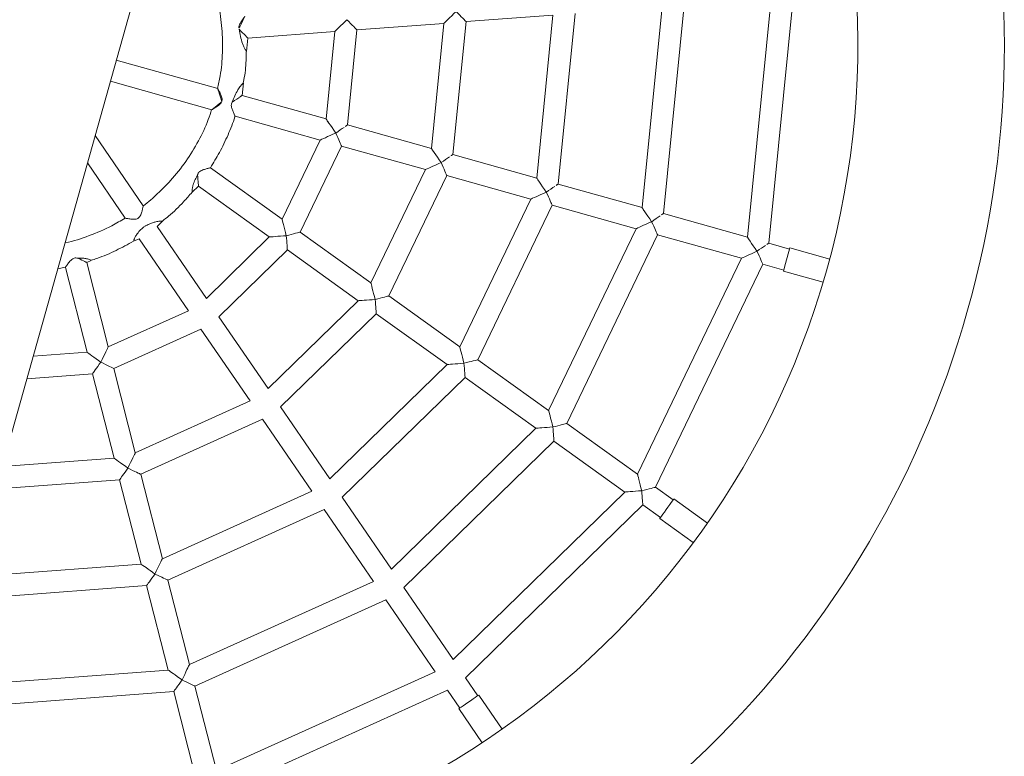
# Model space of a CAD drawing. Extents: x 5459245 to 5462690, y 5971016 to 5972523.
# Tile 15 of 198: x 5462444.974 to 5462445.424, y 5972180.286 to 5972180.623. Entities that reach past the tile are written whole.
import ezdxf

# ---------------------------------------------------------------- set-up
doc = ezdxf.new("R2010")
doc.units = 0
doc.layers.add('A_MAŁA ARCHITEKTURA', color=195, linetype='CONTINUOUS', lineweight=9)

# ---------------------------------------------------------------- blocks, each defined once
blk = doc.blocks.new('bocianie gniazdo 3023')
at = {"layer": 'A_MAŁA ARCHITEKTURA'}
for p, q in [((5462439.435166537, 5972207.016732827), (5462440.674766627, 5972208.416595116)), ((5462440.09360282, 5972207.687620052), (5462440.057532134, 5972207.719561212)), ((5462440.050902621, 5972207.712074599), (5462440.087017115, 5972207.680094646)), ((5462440.112807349, 5972207.697135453), (5462440.116035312, 5972207.70239776)), ((5462440.116035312, 5972207.70239776), (5462440.153101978, 5972207.687777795)), ((5462440.039568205, 5972207.654186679), (5462440.03381775, 5972207.692780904)), ((5462440.153101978, 5972207.687777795), (5462440.13208887, 5972207.653521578)), ((5462440.025163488, 5972207.683007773), (5462440.029681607, 5972207.652684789)), ((5462440.102253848, 5972207.679930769), (5462440.105296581, 5972207.684891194)), ((5462440.139695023, 5972207.646796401), (5462440.162548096, 5972207.684052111)), ((5462440.162548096, 5972207.684052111), (5462440.199614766, 5972207.66943214)), ((5462440.132107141, 5972207.65352387), (5462440.102249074, 5972207.679963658)), ((5462440.095228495, 5972207.672816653), (5462440.125462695, 5972207.646043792)), ((5462440.199614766, 5972207.66943214), (5462440.169521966, 5972207.620373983)), ((5462440.177128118, 5972207.613648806), (5462440.209060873, 5972207.665706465)), ((5462440.209060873, 5972207.665706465), (5462440.246117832, 5972207.651090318)), ((5462440.094007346, 5972207.621045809), (5462440.074784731, 5972207.656486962)), ((5462440.062412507, 5972207.65003353), (5462440.066218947, 5972207.651305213)), ((5462440.066218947, 5972207.651305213), (5462440.085216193, 5972207.616279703)), ((5462440.169540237, 5972207.620376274), (5462440.139694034, 5972207.646805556)), ((5462440.246117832, 5972207.651090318), (5462440.206947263, 5972207.587233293)), ((5462440.214553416, 5972207.580508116), (5462440.25556395, 5972207.647364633)), ((5462439.995260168, 5972207.644404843), (5462439.987254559, 5972207.605145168)), ((5462439.991817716, 5972207.645350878), (5462439.995286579, 5972207.644505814)), ((5462439.997052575, 5972207.603145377), (5462440.005013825, 5972207.642187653)), ((5462440.005013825, 5972207.642187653), (5462440.007248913, 5972207.642128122)), ((5462440.041236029, 5972207.642958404), (5462440.044457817, 5972207.644034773)), ((5462440.047108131, 5972207.603547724), (5462440.041236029, 5972207.642958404)), ((5462440.125462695, 5972207.646043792), (5462440.094007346, 5972207.621045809)), ((5462440.028478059, 5972207.641562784), (5462440.031344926, 5972207.641486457)), ((5462440.031344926, 5972207.641486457), (5462440.037217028, 5972207.602075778)), ((5462440.098848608, 5972207.612119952), (5462440.133064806, 5972207.639312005)), ((5462440.133064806, 5972207.639312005), (5462440.162895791, 5972207.612896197)), ((5462440.29263062, 5972207.632744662), (5462440.244380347, 5972207.554085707)), ((5462440.2519865, 5972207.54736053), (5462440.302076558, 5972207.629018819)), ((5462440.085216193, 5972207.616279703), (5462440.047108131, 5972207.603547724)), ((5462439.987254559, 5972207.605145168), (5462439.96424975, 5972207.614218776)), ((5462440.117845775, 5972207.577094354), (5462440.098848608, 5972207.612119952)), ((5462440.162895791, 5972207.612896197), (5462440.117845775, 5972207.577094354)), ((5462440.206965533, 5972207.587235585), (5462440.177127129, 5972207.613657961)), ((5462440.339143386, 5972207.614399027), (5462440.281813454, 5972207.520938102)), ((5462440.289419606, 5972207.514212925), (5462440.348589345, 5972207.610673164)), ((5462439.957194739, 5972207.606251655), (5462439.985225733, 5972207.595195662)), ((5462440.048604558, 5972207.593504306), (5462440.090057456, 5972207.607353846)), ((5462440.090057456, 5972207.607353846), (5462440.1090547, 5972207.572328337)), ((5462440.037217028, 5972207.602075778), (5462439.997052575, 5972207.603145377)), ((5462440.122687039, 5972207.568168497), (5462440.170497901, 5972207.60616441)), ((5462440.170497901, 5972207.60616441), (5462440.200321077, 5972207.579755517)), ((5462439.985225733, 5972207.595195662), (5462439.977264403, 5972207.556153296)), ((5462439.987062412, 5972207.55415351), (5462439.995023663, 5972207.593195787)), ((5462439.995023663, 5972207.593195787), (5462440.038713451, 5972207.592032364)), ((5462440.054476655, 5972207.554093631), (5462440.048604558, 5972207.593504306)), ((5462440.038713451, 5972207.592032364), (5462440.044585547, 5972207.552621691)), ((5462440.200321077, 5972207.579755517), (5462440.141679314, 5972207.533152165)), ((5462440.244398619, 5972207.554087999), (5462440.214552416, 5972207.580517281)), ((5462439.977264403, 5972207.556153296), (5462439.929510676, 5972207.574988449)), ((5462440.1090547, 5972207.572328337), (5462440.054476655, 5972207.554093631)), ((5462440.146520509, 5972207.524226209), (5462440.207923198, 5972207.57302372)), ((5462440.207923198, 5972207.57302372), (5462440.237754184, 5972207.546607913)), ((5462439.922455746, 5972207.567021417), (5462439.975235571, 5972207.546203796)), ((5462440.141679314, 5972207.533152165), (5462440.122687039, 5972207.568168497)), ((5462440.055973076, 5972207.544050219), (5462440.113895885, 5972207.563402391)), ((5462440.113895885, 5972207.563402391), (5462440.13288816, 5972207.528386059)), ((5462440.044585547, 5972207.552621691), (5462439.987062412, 5972207.55415351)), ((5462439.975235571, 5972207.546203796), (5462439.967276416, 5972207.507171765)), ((5462439.97707443, 5972207.505171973), (5462439.985033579, 5972207.54420401)), ((5462439.985033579, 5972207.54420401), (5462440.046082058, 5972207.542578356)), ((5462440.061843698, 5972207.504649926), (5462440.055973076, 5972207.544050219)), ((5462440.237754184, 5972207.546607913), (5462440.165517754, 5972207.4892007)), ((5462440.281831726, 5972207.520940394), (5462440.251985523, 5972207.547369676)), ((5462440.046082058, 5972207.542578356), (5462440.051952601, 5972207.503177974)), ((5462440.170359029, 5972207.480274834), (5462440.245356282, 5972207.539876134)), ((5462440.245356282, 5972207.539876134), (5462440.275187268, 5972207.513460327)), ((5462439.967276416, 5972207.507171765), (5462439.897595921, 5972207.534655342)), ((5462439.8922865, 5972207.525999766), (5462439.965247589, 5972207.497222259)), ((5462440.13288816, 5972207.528386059), (5462440.061843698, 5972207.504649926)), ((5462440.165517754, 5972207.4892007), (5462440.146520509, 5972207.524226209)), ((5462440.063340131, 5972207.494606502), (5462440.137729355, 5972207.519460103)), ((5462440.137729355, 5972207.519460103), (5462440.156726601, 5972207.484434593)), ((5462440.275187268, 5972207.513460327), (5462440.189356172, 5972207.445249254)), ((5462440.296817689, 5972207.507670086), (5462440.289418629, 5972207.514222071)), ((5462440.292252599, 5972207.502514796), (5462440.297145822, 5972207.508040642)), ((5462440.31129025, 5972207.495515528), (5462440.297145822, 5972207.508040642)), ((5462440.051952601, 5972207.503177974), (5462439.97707443, 5972207.505171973)), ((5462440.194197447, 5972207.436323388), (5462440.282789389, 5972207.50672853)), ((5462440.282789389, 5972207.50672853), (5462440.290184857, 5972207.500179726)), ((5462440.289853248, 5972207.499805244), (5462440.292252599, 5972207.502514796)), ((5462440.289853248, 5972207.499805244), (5462440.303997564, 5972207.487280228)), ((5462439.965247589, 5972207.497222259), (5462439.957286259, 5972207.458179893)), ((5462439.967084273, 5972207.456180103), (5462439.975045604, 5972207.495222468)), ((5462439.975045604, 5972207.495222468), (5462440.053449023, 5972207.49313456)), ((5462440.069212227, 5972207.455195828), (5462440.063340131, 5972207.494606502)), ((5462439.957286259, 5972207.458179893), (5462439.871452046, 5972207.492034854)), ((5462440.053449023, 5972207.49313456), (5462440.059321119, 5972207.453723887)), ((5462439.866142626, 5972207.483379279), (5462439.955257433, 5972207.448230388)), ((5462440.156726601, 5972207.484434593), (5462440.069212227, 5972207.455195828)), ((5462440.189356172, 5972207.445249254), (5462440.170359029, 5972207.480274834)), ((5462440.07070865, 5972207.445152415), (5462440.161567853, 5972207.475508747)), ((5462440.161567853, 5972207.475508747), (5462440.180565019, 5972207.440483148)), ((5462440.059321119, 5972207.453723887), (5462439.967084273, 5972207.456180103)), ((5462439.955257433, 5972207.448230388), (5462439.947296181, 5972207.409188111)), ((5462439.957094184, 5972207.40718833), (5462439.965055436, 5972207.446230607)), ((5462439.965055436, 5972207.446230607), (5462440.060817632, 5972207.443680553)), ((5462440.076580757, 5972207.405741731), (5462440.07070865, 5972207.445152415)), ((5462440.060817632, 5972207.443680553), (5462440.066689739, 5972207.404269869)), ((5462440.180565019, 5972207.440483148), (5462440.076580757, 5972207.405741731)), ((5462440.198906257, 5972207.427641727), (5462440.194197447, 5972207.436323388)), ((5462440.078077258, 5972207.395698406), (5462440.185406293, 5972207.431557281)), ((5462440.185406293, 5972207.431557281), (5462440.19011598, 5972207.422874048)), ((5462440.208353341, 5972207.41127266), (5462440.199345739, 5972207.427880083)), ((5462440.189676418, 5972207.422635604), (5462440.198683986, 5972207.406028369)), ((5462440.066689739, 5972207.404269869), (5462439.957094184, 5972207.40718833)), ((5462439.955065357, 5972207.397238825), (5462440.068186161, 5972207.394226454)), ((5462440.079532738, 5972207.385929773), (5462440.078077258, 5972207.395698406)), ((5462440.068186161, 5972207.394226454), (5462440.069641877, 5972207.38445602)), ((5462440.082811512, 5972207.367316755), (5462440.080027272, 5972207.38600346)), ((5462440.069147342, 5972207.384382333), (5462440.071931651, 5972207.365695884))]:
    blk.add_line(p, q, dxfattribs=at)
at = {"layer": 'A_MAŁA ARCHITEKTURA', "flags": 128}
for points in [[(5462440.116035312, 5972207.70239776), (5462440.116035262, 5972207.702397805), (5462440.116000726, 5972207.702501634), (5462440.115901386, 5972207.70279851), (5462440.115740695, 5972207.703279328), (5462440.115523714, 5972207.703928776), (5462440.11525743, 5972207.704726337), (5462440.114949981, 5972207.705646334), (5462440.114611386, 5972207.706659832), (5462440.114252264, 5972207.707734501)], [(5462440.153101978, 5972207.687777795), (5462440.153214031, 5972207.687815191), (5462440.153546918, 5972207.687926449), (5462440.154090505, 5972207.688108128), (5462440.154828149, 5972207.68835458), (5462440.155737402, 5972207.688658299), (5462440.156790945, 5972207.689010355), (5462440.15795637, 5972207.689399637), (5462440.159198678, 5972207.689814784), (5462440.160479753, 5972207.690242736)], [(5462440.160479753, 5972207.690242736), (5462440.160859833, 5972207.689105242), (5462440.161226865, 5972207.688006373), (5462440.161568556, 5972207.686983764), (5462440.161873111, 5972207.686072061), (5462440.162130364, 5972207.685302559), (5462440.162331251, 5972207.684701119), (5462440.162469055, 5972207.68428834), (5462440.162539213, 5972207.684078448), (5462440.162548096, 5972207.684052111)], [(5462440.100374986, 5972207.67966371), (5462440.099333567, 5972207.679508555), (5462440.098139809, 5972207.679330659), (5462440.096845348, 5972207.679137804)], [(5462440.199614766, 5972207.66943214), (5462440.199646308, 5972207.669442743), (5462440.199896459, 5972207.669526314), (5462440.2003882, 5972207.66969053), (5462440.201104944, 5972207.669930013), (5462440.202022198, 5972207.67023652), (5462440.203108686, 5972207.670599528), (5462440.204327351, 5972207.671006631), (5462440.205636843, 5972207.671444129), (5462440.206992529, 5972207.67189709)], [(5462440.206992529, 5972207.67189709), (5462440.20737261, 5972207.670759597), (5462440.207739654, 5972207.669660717), (5462440.208081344, 5972207.668638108), (5462440.208385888, 5972207.667726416), (5462440.208643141, 5972207.666956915), (5462440.208844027, 5972207.666355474), (5462440.208981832, 5972207.665942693), (5462440.20905199, 5972207.665732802), (5462440.209060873, 5972207.665706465)], [(5462440.066218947, 5972207.651305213), (5462440.06623019, 5972207.651333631), (5462440.066311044, 5972207.651538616), (5462440.066467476, 5972207.651935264), (5462440.066694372, 5972207.65251059), (5462440.066984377, 5972207.653245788), (5462440.067327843, 5972207.654116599), (5462440.067713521, 5972207.655094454), (5462440.068128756, 5972207.656147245)], [(5462440.133238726, 5972207.645843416), (5462440.133015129, 5972207.647343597), (5462440.132800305, 5972207.64878601), (5462440.132602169, 5972207.650114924), (5462440.132428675, 5972207.651279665)], [(5462440.005013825, 5972207.642187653), (5462440.005013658, 5972207.642187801), (5462440.004944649, 5972207.642274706), (5462440.004751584, 5972207.642517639), (5462440.004440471, 5972207.642909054), (5462440.004021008, 5972207.643436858), (5462440.003506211, 5972207.644084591), (5462440.002912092, 5972207.644832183), (5462440.002257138, 5972207.645656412)], [(5462440.125462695, 5972207.646043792), (5462440.125518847, 5972207.646042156), (5462440.125813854, 5972207.646034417), (5462440.126352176, 5972207.646020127), (5462440.127116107, 5972207.645999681), (5462440.128080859, 5972207.64597401), (5462440.129214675, 5972207.645943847), (5462440.130480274, 5972207.645910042), (5462440.131836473, 5972207.645874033), (5462440.133238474, 5972207.645836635)], [(5462440.133238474, 5972207.645836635), (5462440.133207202, 5972207.64466023), (5462440.133176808, 5972207.64352222), (5462440.133148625, 5972207.642460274), (5462440.133123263, 5972207.641508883), (5462440.133101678, 5972207.640699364), (5462440.133084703, 5972207.640058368), (5462440.133072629, 5972207.639606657), (5462440.133065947, 5972207.63935908), (5462440.133064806, 5972207.639312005)], [(5462440.137808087, 5972207.64651611), (5462440.136831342, 5972207.64637056), (5462440.13571692, 5972207.646204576), (5462440.134507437, 5972207.646024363), (5462440.133249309, 5972207.645836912)], [(5462440.092454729, 5972207.613431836), (5462440.092740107, 5972207.614831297), (5462440.093015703, 5972207.616182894), (5462440.09327223, 5972207.617440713), (5462440.093500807, 5972207.618561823), (5462440.093693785, 5972207.619508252), (5462440.093844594, 5972207.620247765), (5462440.093948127, 5972207.620755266), (5462440.094000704, 5972207.621013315), (5462440.094007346, 5972207.621045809)], [(5462440.085216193, 5972207.616279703), (5462440.085326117, 5972207.616236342), (5462440.085652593, 5972207.616107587), (5462440.086185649, 5972207.615897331), (5462440.086909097, 5972207.615611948), (5462440.087801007, 5972207.615260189), (5462440.088834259, 5972207.614852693), (5462440.089977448, 5972207.614401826), (5462440.091195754, 5972207.613921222), (5462440.092452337, 5972207.613425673)], [(5462440.170671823, 5972207.612695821), (5462440.170448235, 5972207.614195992), (5462440.170233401, 5972207.615638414), (5462440.170035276, 5972207.616967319), (5462440.16986177, 5972207.61813207)], [(5462440.092452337, 5972207.613425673), (5462440.092012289, 5972207.612309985), (5462440.091587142, 5972207.611232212), (5462440.091191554, 5972207.610229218), (5462440.090838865, 5972207.609335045), (5462440.090541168, 5972207.608580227), (5462440.090308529, 5972207.607990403), (5462440.09014887, 5972207.607585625), (5462440.090067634, 5972207.607379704), (5462440.090057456, 5972207.607353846)], [(5462440.098848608, 5972207.612119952), (5462440.098821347, 5972207.612125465), (5462440.098604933, 5972207.612169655), (5462440.098179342, 5972207.612256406), (5462440.097559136, 5972207.612382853), (5462440.096765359, 5972207.612544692), (5462440.095825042, 5972207.612736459), (5462440.09477008, 5972207.61295156), (5462440.09363638, 5972207.613182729), (5462440.092462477, 5972207.613422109)], [(5462440.162895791, 5972207.612896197), (5462440.162951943, 5972207.612894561), (5462440.163246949, 5972207.612886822), (5462440.163785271, 5972207.612872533), (5462440.164549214, 5972207.612852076), (5462440.165513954, 5972207.612826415), (5462440.166647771, 5972207.612796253), (5462440.167913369, 5972207.612762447), (5462440.169269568, 5972207.612726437), (5462440.170671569, 5972207.612689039)], [(5462440.170671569, 5972207.612689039), (5462440.170640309, 5972207.611512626), (5462440.170609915, 5972207.610374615), (5462440.170581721, 5972207.609312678), (5462440.170556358, 5972207.608361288), (5462440.170534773, 5972207.607551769), (5462440.170517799, 5972207.606910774), (5462440.170505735, 5972207.606459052), (5462440.170499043, 5972207.606211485), (5462440.170497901, 5972207.60616441)], [(5462440.175241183, 5972207.613368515), (5462440.174264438, 5972207.613222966), (5462440.173150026, 5972207.613056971), (5462440.171940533, 5972207.612876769), (5462440.170682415, 5972207.612689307)], [(5462439.987254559, 5972207.605145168), (5462439.987310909, 5972207.605041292), (5462439.987478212, 5972207.604732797), (5462439.987751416, 5972207.604229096), (5462439.988122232, 5972207.603545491), (5462439.988579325, 5972207.602702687), (5462439.98910884, 5972207.601726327), (5462439.989694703, 5972207.600646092), (5462439.990319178, 5972207.599494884), (5462439.99096312, 5972207.598307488)], [(5462439.990969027, 5972207.598310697), (5462439.992087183, 5972207.599199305), (5462439.993167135, 5972207.600057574), (5462439.99417205, 5972207.600856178), (5462439.995067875, 5972207.60156811), (5462439.995824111, 5972207.602169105), (5462439.996414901, 5972207.60263859), (5462439.996820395, 5972207.602960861), (5462439.997026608, 5972207.603124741), (5462439.997052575, 5972207.603145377)], [(5462439.99096312, 5972207.598307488), (5462439.98990887, 5972207.597735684), (5462439.988890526, 5972207.597183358), (5462439.987942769, 5972207.596669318), (5462439.987097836, 5972207.596211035), (5462439.986384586, 5972207.595824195), (5462439.985827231, 5972207.595521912), (5462439.985444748, 5972207.595314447), (5462439.985250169, 5972207.595208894), (5462439.985225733, 5972207.595195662)], [(5462439.995023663, 5972207.593195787), (5462439.995006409, 5972207.593217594), (5462439.994868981, 5972207.593390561), (5462439.994598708, 5972207.593730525), (5462439.994204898, 5972207.594226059), (5462439.993700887, 5972207.594860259), (5462439.993103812, 5972207.595611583), (5462439.992434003, 5972207.59645454), (5462439.99171411, 5972207.59736032), (5462439.99096869, 5972207.598298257)], [(5462440.208097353, 5972207.579552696), (5462440.207873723, 5972207.58105354), (5462440.207658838, 5972207.582496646), (5462440.207460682, 5972207.583826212), (5462440.207287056, 5972207.58499139)], [(5462440.200321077, 5972207.579755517), (5462440.20037723, 5972207.579753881), (5462440.200672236, 5972207.579746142), (5462440.201210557, 5972207.579731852), (5462440.2019745, 5972207.579711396), (5462440.202939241, 5972207.579685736), (5462440.204073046, 5972207.579655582), (5462440.205338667, 5972207.579621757), (5462440.206694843, 5972207.579585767), (5462440.208096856, 5972207.579548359)], [(5462440.208096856, 5972207.579548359), (5462440.208065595, 5972207.578371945), (5462440.208035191, 5972207.577233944), (5462440.208007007, 5972207.576171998), (5462440.207981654, 5972207.575220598), (5462440.20796006, 5972207.574411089), (5462440.207943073, 5972207.573770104), (5462440.207931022, 5972207.573318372), (5462440.20792433, 5972207.573070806), (5462440.207923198, 5972207.57302372)], [(5462440.21266647, 5972207.580227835), (5462440.21168914, 5972207.580082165), (5462440.210574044, 5972207.57991614), (5462440.209363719, 5972207.579735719), (5462440.20810493, 5972207.579548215)], [(5462440.116293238, 5972207.569480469), (5462440.116578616, 5972207.570879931), (5462440.116854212, 5972207.572231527), (5462440.117110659, 5972207.573489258), (5462440.117339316, 5972207.574610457), (5462440.117532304, 5972207.575556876), (5462440.117683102, 5972207.576296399), (5462440.117786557, 5972207.576803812), (5462440.117839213, 5972207.577061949), (5462440.117845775, 5972207.577094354)], [(5462440.1090547, 5972207.572328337), (5462440.109164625, 5972207.572284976), (5462440.109491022, 5972207.572156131), (5462440.110024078, 5972207.571945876), (5462440.110747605, 5972207.571660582), (5462440.111639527, 5972207.571308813), (5462440.1126727, 5972207.570901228), (5462440.113815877, 5972207.57045037), (5462440.115034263, 5972207.569969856), (5462440.116290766, 5972207.569474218)], [(5462440.116290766, 5972207.569474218), (5462440.115850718, 5972207.568358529), (5462440.115425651, 5972207.567280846), (5462440.115030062, 5972207.566277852), (5462440.114677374, 5972207.56538368), (5462440.114379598, 5972207.564628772), (5462440.114146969, 5972207.564038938), (5462440.1139873, 5972207.563634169), (5462440.113906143, 5972207.563428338), (5462440.113895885, 5972207.563402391)], [(5462440.122687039, 5972207.568168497), (5462440.122659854, 5972207.568174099), (5462440.122443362, 5972207.5682182), (5462440.122017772, 5972207.56830495), (5462440.121397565, 5972207.568431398), (5462440.120603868, 5972207.568593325), (5462440.119663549, 5972207.568785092), (5462440.1186086, 5972207.569000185), (5462440.117474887, 5972207.569231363), (5462440.116300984, 5972207.569470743)], [(5462439.977264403, 5972207.556153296), (5462439.977280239, 5972207.556124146), (5462439.97740597, 5972207.555892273), (5462439.977653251, 5972207.555436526), (5462439.978013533, 5972207.554772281), (5462439.978474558, 5972207.553922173), (5462439.979020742, 5972207.55291529), (5462439.979633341, 5972207.551785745), (5462439.980291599, 5972207.550572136), (5462439.980973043, 5972207.549315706)], [(5462439.980978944, 5972207.549318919), (5462439.982097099, 5972207.550207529), (5462439.983176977, 5972207.551065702), (5462439.984181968, 5972207.551864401), (5462439.985077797, 5972207.552576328), (5462439.985833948, 5972207.553177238), (5462439.986424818, 5972207.553646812), (5462439.986830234, 5972207.553968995), (5462439.987036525, 5972207.554132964), (5462439.987062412, 5972207.55415351)], [(5462439.980973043, 5972207.549315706), (5462439.979976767, 5972207.548775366), (5462439.979010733, 5972207.548251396), (5462439.978104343, 5972207.547759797), (5462439.977285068, 5972207.547315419), (5462439.976577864, 5972207.546931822), (5462439.976004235, 5972207.546620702), (5462439.975581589, 5972207.546391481), (5462439.975322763, 5972207.546251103), (5462439.975235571, 5972207.546203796)], [(5462439.985033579, 5972207.54420401), (5462439.985016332, 5972207.544225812), (5462439.984878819, 5972207.544398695), (5462439.984608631, 5972207.544738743), (5462439.984214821, 5972207.545234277), (5462439.983710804, 5972207.545868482), (5462439.983113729, 5972207.546619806), (5462439.982443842, 5972207.547462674), (5462439.981724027, 5972207.548368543), (5462439.980978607, 5972207.54930648)], [(5462440.245530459, 5972207.546405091), (5462440.24530683, 5972207.547905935), (5462440.245091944, 5972207.549349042), (5462440.24489379, 5972207.550678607), (5462440.244720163, 5972207.551843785)], [(5462440.237754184, 5972207.546607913), (5462440.237810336, 5972207.546606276), (5462440.238105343, 5972207.546598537), (5462440.238643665, 5972207.546584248), (5462440.239407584, 5972207.546563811), (5462440.240372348, 5972207.54653813), (5462440.241506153, 5972207.546507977), (5462440.242771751, 5972207.546474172), (5462440.24412795, 5972207.546438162), (5462440.245529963, 5972207.546400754)], [(5462440.245529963, 5972207.546400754), (5462440.24549868, 5972207.545224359), (5462440.245468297, 5972207.544086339), (5462440.245440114, 5972207.543024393), (5462440.24541474, 5972207.542073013), (5462440.245393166, 5972207.541263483), (5462440.245376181, 5972207.540622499), (5462440.245364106, 5972207.540170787), (5462440.245357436, 5972207.5399232), (5462440.245356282, 5972207.539876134)], [(5462440.250099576, 5972207.54708023), (5462440.249122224, 5972207.54693458), (5462440.248007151, 5972207.546768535), (5462440.246796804, 5972207.546588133), (5462440.245538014, 5972207.546400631)], [(5462440.140126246, 5972207.525535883), (5462440.14041166, 5972207.526935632), (5462440.14068736, 5972207.528287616), (5462440.140943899, 5972207.529545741), (5462440.141172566, 5972207.530667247), (5462440.141365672, 5972207.531614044), (5462440.141516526, 5972207.532353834), (5462440.141619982, 5972207.532861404), (5462440.141672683, 5972207.533119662), (5462440.141679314, 5972207.533152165)], [(5462440.13288816, 5972207.528386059), (5462440.132919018, 5972207.528373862), (5462440.1331644, 5972207.528277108), (5462440.133646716, 5972207.528086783), (5462440.134349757, 5972207.527809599), (5462440.135249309, 5972207.527454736), (5462440.136314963, 5972207.527034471), (5462440.137510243, 5972207.526562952), (5462440.138794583, 5972207.526056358), (5462440.140124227, 5972207.52553194)], [(5462440.140124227, 5972207.52553194), (5462440.139684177, 5972207.524416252), (5462440.139259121, 5972207.523338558), (5462440.138863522, 5972207.522335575), (5462440.138510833, 5972207.521441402), (5462440.138213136, 5972207.520686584), (5462440.137980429, 5972207.52009666), (5462440.137820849, 5972207.519691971), (5462440.137739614, 5972207.51948605), (5462440.137729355, 5972207.519460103)], [(5462440.146520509, 5972207.524226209), (5462440.146493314, 5972207.524231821), (5462440.146276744, 5972207.524275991), (5462440.145850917, 5972207.52436279), (5462440.145230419, 5972207.524489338), (5462440.144436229, 5972207.524651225), (5462440.143495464, 5972207.524843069), (5462440.142440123, 5972207.525058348), (5462440.141305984, 5972207.525289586), (5462440.140131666, 5972207.525529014)], [(5462440.282963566, 5972207.513257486), (5462440.282739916, 5972207.51475835), (5462440.282525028, 5972207.516201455), (5462440.282326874, 5972207.517531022), (5462440.282153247, 5972207.518696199)], [(5462440.275187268, 5972207.513460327), (5462440.27524342, 5972207.513458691), (5462440.275538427, 5972207.513450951), (5462440.276076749, 5972207.513436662), (5462440.276840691, 5972207.513416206), (5462440.277805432, 5972207.513390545), (5462440.278939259, 5972207.513360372), (5462440.280204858, 5972207.513326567), (5462440.281561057, 5972207.513290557), (5462440.282963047, 5972207.513253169)], [(5462440.282963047, 5972207.513253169), (5462440.282931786, 5972207.512076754), (5462440.282901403, 5972207.510938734), (5462440.282873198, 5972207.509876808), (5462440.282847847, 5972207.508925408), (5462440.28282625, 5972207.508115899), (5462440.282809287, 5972207.507474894), (5462440.282797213, 5972207.507023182), (5462440.28279052, 5972207.506775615), (5462440.282789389, 5972207.50672853)], [(5462440.28753266, 5972207.513932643), (5462440.286555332, 5972207.513786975), (5462440.285440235, 5972207.513620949), (5462440.284229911, 5972207.513440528), (5462440.28297112, 5972207.513253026)], [(5462439.967276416, 5972207.507171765), (5462439.96733277, 5972207.507067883), (5462439.967500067, 5972207.506759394), (5462439.967773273, 5972207.506255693), (5462439.968144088, 5972207.505572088), (5462439.968601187, 5972207.504729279), (5462439.969130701, 5972207.503752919), (5462439.969716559, 5972207.502672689), (5462439.970341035, 5972207.50152148), (5462439.970984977, 5972207.500334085)], [(5462439.97098908, 5972207.500335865), (5462439.972107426, 5972207.501224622), (5462439.973187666, 5972207.502083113), (5462439.974192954, 5972207.502882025), (5462439.975088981, 5972207.503594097), (5462439.975845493, 5972207.504195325), (5462439.976436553, 5972207.504665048), (5462439.976842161, 5972207.50498738), (5462439.97704847, 5972207.505151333), (5462439.97707443, 5972207.505171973)], [(5462439.970984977, 5972207.500334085), (5462439.969930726, 5972207.499762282), (5462439.968912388, 5972207.49920995), (5462439.967964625, 5972207.498695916), (5462439.967119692, 5972207.498237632), (5462439.966406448, 5972207.497850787), (5462439.965849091, 5972207.497548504), (5462439.965466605, 5972207.497341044), (5462439.965272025, 5972207.497235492), (5462439.965247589, 5972207.497222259)], [(5462439.975045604, 5972207.495222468), (5462439.975028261, 5972207.495244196), (5462439.974890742, 5972207.495417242), (5462439.97462038, 5972207.495757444), (5462439.974226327, 5972207.496253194), (5462439.973722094, 5972207.496887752), (5462439.973124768, 5972207.497639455), (5462439.97245462, 5972207.498482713), (5462439.97173448, 5972207.49938887), (5462439.970988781, 5972207.500327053)], [(5462440.163964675, 5972207.481584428), (5462440.164250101, 5972207.482984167), (5462440.1645258, 5972207.48433615), (5462440.164782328, 5972207.485594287), (5462440.165011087, 5972207.486715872), (5462440.165204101, 5972207.487662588), (5462440.165354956, 5972207.48840238), (5462440.16545849, 5972207.488910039), (5462440.165511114, 5972207.489168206), (5462440.165517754, 5972207.4892007)], [(5462440.156726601, 5972207.484434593), (5462440.156836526, 5972207.484391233), (5462440.15716299, 5972207.484262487), (5462440.157696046, 5972207.484052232), (5462440.158419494, 5972207.48376685), (5462440.159311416, 5972207.48341508), (5462440.160344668, 5972207.483007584), (5462440.161487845, 5972207.482556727), (5462440.162706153, 5972207.482076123), (5462440.163962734, 5972207.481580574)], [(5462440.163962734, 5972207.481580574), (5462440.163546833, 5972207.480526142), (5462440.163143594, 5972207.479503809), (5462440.162765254, 5972207.478544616), (5462440.162423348, 5972207.477677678), (5462440.162128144, 5972207.476929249), (5462440.161888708, 5972207.476322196), (5462440.161712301, 5972207.475874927), (5462440.161604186, 5972207.475600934), (5462440.161567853, 5972207.475508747)], [(5462440.170359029, 5972207.480274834), (5462440.170331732, 5972207.480280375), (5462440.170115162, 5972207.480324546), (5462440.169689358, 5972207.480411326), (5462440.16906885, 5972207.480537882), (5462440.168274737, 5972207.480699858), (5462440.167333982, 5972207.480891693), (5462440.166278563, 5972207.481106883), (5462440.165144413, 5972207.48133813), (5462440.163970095, 5972207.481577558)], [(5462439.957286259, 5972207.458179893), (5462439.957342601, 5972207.458076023), (5462439.95750999, 5972207.457767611), (5462439.957783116, 5972207.457263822), (5462439.958153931, 5972207.456580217), (5462439.958611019, 5972207.455737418), (5462439.959140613, 5972207.454761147), (5462439.959726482, 5972207.453680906), (5462439.960350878, 5972207.452529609), (5462439.960994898, 5972207.451342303)], [(5462439.960998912, 5972207.451344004), (5462439.962117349, 5972207.45223284), (5462439.963197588, 5972207.453091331), (5462439.964202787, 5972207.453890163), (5462439.965098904, 5972207.454602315), (5462439.965855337, 5972207.455203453), (5462439.966446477, 5972207.455673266), (5462439.966851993, 5972207.455995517), (5462439.967058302, 5972207.456159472), (5462439.967084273, 5972207.456180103)], [(5462439.960994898, 5972207.451342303), (5462439.959940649, 5972207.450770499), (5462439.9589223, 5972207.450218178), (5462439.957974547, 5972207.449704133), (5462439.957129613, 5972207.44924585), (5462439.95641628, 5972207.448858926), (5462439.955858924, 5972207.448556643), (5462439.955476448, 5972207.448349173), (5462439.955281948, 5972207.448243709), (5462439.955257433, 5972207.448230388)], [(5462439.965055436, 5972207.446230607), (5462439.965038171, 5972207.446252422), (5462439.964900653, 5972207.44642547), (5462439.964630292, 5972207.446765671), (5462439.964236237, 5972207.447261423), (5462439.963732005, 5972207.44789598), (5462439.963134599, 5972207.448647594), (5462439.962464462, 5972207.449490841), (5462439.961744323, 5972207.450396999), (5462439.960998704, 5972207.451335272)], [(5462440.187803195, 5972207.437633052), (5462440.188088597, 5972207.439032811), (5462440.188364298, 5972207.440384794), (5462440.188620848, 5972207.44164291), (5462440.188849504, 5972207.442764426), (5462440.189042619, 5972207.443711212), (5462440.189193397, 5972207.444450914), (5462440.189296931, 5972207.444958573), (5462440.189349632, 5972207.44521683), (5462440.189356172, 5972207.445249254)], [(5462440.180565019, 5972207.440483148), (5462440.180595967, 5972207.44047103), (5462440.180841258, 5972207.440374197), (5462440.181323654, 5972207.440183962), (5462440.182026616, 5972207.439906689), (5462440.182926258, 5972207.439551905), (5462440.183991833, 5972207.43913155), (5462440.185187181, 5972207.438660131), (5462440.186471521, 5972207.438153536), (5462440.187801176, 5972207.437629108)], [(5462440.187801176, 5972207.437629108), (5462440.187361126, 5972207.43651342), (5462440.18693606, 5972207.435435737), (5462440.18654047, 5972207.434432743), (5462440.186187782, 5972207.43353857), (5462440.185889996, 5972207.432783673), (5462440.185657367, 5972207.432193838), (5462440.185497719, 5972207.43178905), (5462440.185416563, 5972207.431583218), (5462440.185406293, 5972207.431557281)], [(5462440.194197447, 5972207.436323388), (5462440.194170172, 5972207.43632891), (5462440.193953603, 5972207.43637308), (5462440.193527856, 5972207.436459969), (5462440.192907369, 5972207.436586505), (5462440.192113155, 5972207.436748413), (5462440.1911724, 5972207.436940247), (5462440.190116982, 5972207.437155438), (5462440.188982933, 5972207.437386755), (5462440.187808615, 5972207.437626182)], [(5462440.192857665, 5972207.424361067), (5462440.194089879, 5972207.425029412), (5462440.195350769, 5972207.425713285), (5462440.19655445, 5972207.426366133), (5462440.197618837, 5972207.426943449), (5462440.198471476, 5972207.427405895), (5462440.199054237, 5972207.427721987), (5462440.199327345, 5972207.427870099), (5462440.199345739, 5972207.427880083)], [(5462440.189676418, 5972207.422635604), (5462440.189749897, 5972207.42267547), (5462440.190129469, 5972207.42288137), (5462440.190807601, 5972207.423249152), (5462440.191738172, 5972207.423753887), (5462440.192857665, 5972207.424361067)], [(5462440.072726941, 5972207.38491575), (5462440.07411342, 5972207.385122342), (5462440.075532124, 5972207.385333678), (5462440.076886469, 5972207.385535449), (5462440.078084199, 5972207.385713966), (5462440.079043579, 5972207.385856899), (5462440.079699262, 5972207.385954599), (5462440.080006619, 5972207.386000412), (5462440.080027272, 5972207.38600346)], [(5462440.069147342, 5972207.384382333), (5462440.069230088, 5972207.384394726), (5462440.069657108, 5972207.384458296), (5462440.070420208, 5972207.38457202), (5462440.071467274, 5972207.384728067), (5462440.072726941, 5972207.38491575)]]:
    blk.add_lwpolyline(points, dxfattribs=at)
at = {"layer": 'A_MAŁA ARCHITEKTURA'}
for radius, start, end in [(0.3830000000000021, 55.1392396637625, 221.8099698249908), (0.3830000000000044, 235.1392396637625, 41.80996982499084), (0.4500000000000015, 318.4746047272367, 20.48276184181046), (0.45, 256.4664477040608, 318.4746047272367)]:
    blk.add_arc((5462440.020939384, 5972207.745286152), radius, start, end, dxfattribs=at)
for points, knots in [([(5462440.113220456, 5972207.737854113), (5462440.113112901, 5972207.736330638), (5462440.112739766, 5972207.731045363), (5462440.110896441, 5972207.722164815), (5462440.107519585, 5972207.71148359), (5462440.102873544, 5972207.701504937), (5462440.098183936, 5972207.69353947), (5462440.094710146, 5972207.689230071), (5462440.093482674, 5972207.687707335)], [0, 0, 0, 0, 0.08370217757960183, 0.2903813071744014, 0.4952344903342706, 0.696734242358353, 0.8928403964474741, 0.9999999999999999, 0.9999999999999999, 0.9999999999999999, 0.9999999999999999]), ([(5462440.119124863, 5972207.711927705), (5462440.119079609, 5972207.711904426), (5462440.118989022, 5972207.711857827), (5462440.118251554, 5972207.711468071), (5462440.117087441, 5972207.710826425), (5462440.115821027, 5972207.710051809), (5462440.114912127, 5972207.709258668), (5462440.114400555, 5972207.708539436), (5462440.114301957, 5972207.708004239), (5462440.114252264, 5972207.707734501)], [0, 0, 0, 0, 0.150570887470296, 0.3014126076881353, 0.5082727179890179, 0.7196346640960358, 0.8245939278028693, 0.9115958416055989, 0.9999999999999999, 0.9999999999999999, 0.9999999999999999, 0.9999999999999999]), ([(5462440.114252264, 5972207.707734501), (5462440.113928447, 5972207.706682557), (5462440.113274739, 5972207.704558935), (5462440.112766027, 5972207.701796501), (5462440.112631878, 5972207.699627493), (5462440.112674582, 5972207.698281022), (5462440.112759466, 5972207.697414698), (5462440.112800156, 5972207.697142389), (5462440.112806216, 5972207.697136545), (5462440.112807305, 5972207.697135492)], [0, 0, 0, 0, 0.2544385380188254, 0.5136504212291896, 0.6493013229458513, 0.785836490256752, 0.8819657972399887, 0.9787640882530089, 0.9999999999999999, 0.9999999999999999, 0.9999999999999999, 0.9999999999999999]), ([(5462440.105259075, 5972207.68491963), (5462440.105525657, 5972207.685268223), (5462440.107608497, 5972207.687991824), (5462440.110146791, 5972207.692080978), (5462440.112105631, 5972207.695965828), (5462440.112718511, 5972207.697181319)], [0, 0, 0, 0, 0.09161291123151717, 0.715784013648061, 1, 1, 1, 1]), ([(5462440.092630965, 5972207.681484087), (5462440.092800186, 5972207.681676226), (5462440.093191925, 5972207.682121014), (5462440.093542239, 5972207.68331712), (5462440.093657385, 5972207.684894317), (5462440.093642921, 5972207.686429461), (5462440.093610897, 5972207.687347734), (5462440.093595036, 5972207.687703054), (5462440.093598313, 5972207.687619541), (5462440.093598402, 5972207.687617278)], [0, 0, 0, 0, 0.08572258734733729, 0.1984430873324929, 0.4177626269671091, 0.6599805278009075, 0.8270272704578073, 0.995310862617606, 1, 1, 1, 1]), ([(5462440.105296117, 5972207.684891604), (5462440.105296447, 5972207.684891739), (5462440.105371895, 5972207.684922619), (5462440.105133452, 5972207.684845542), (5462440.104544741, 5972207.684624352), (5462440.10331239, 5972207.684087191), (5462440.101394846, 5972207.683006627), (5462440.099112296, 5972207.681291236), (5462440.097608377, 5972207.679862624), (5462440.096845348, 5972207.679137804)], [0, 0, 0, 0, 0.0004089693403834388, 0.09375156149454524, 0.1867004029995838, 0.3120953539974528, 0.5023360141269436, 0.7475049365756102, 1, 1, 1, 1]), ([(5462440.086914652, 5972207.680252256), (5462440.08579109, 5972207.679063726), (5462440.08221083, 5972207.675276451), (5462440.075212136, 5972207.669766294), (5462440.065996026, 5972207.66383018), (5462440.056780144, 5972207.659375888), (5462440.047924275, 5972207.656289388), (5462440.042424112, 5972207.654680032), (5462440.039575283, 5972207.654222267), (5462440.039531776, 5972207.654215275)], [0, 0, 0, 0, 0.08936024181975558, 0.2847484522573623, 0.4847700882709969, 0.6881203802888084, 0.8422618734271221, 0.997591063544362, 1, 1, 1, 1]), ([(5462440.087044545, 5972207.680125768), (5462440.087038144, 5972207.680125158), (5462440.08702167, 5972207.680123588), (5462440.087533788, 5972207.680165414), (5462440.088641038, 5972207.680272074), (5462440.090168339, 5972207.680471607), (5462440.091557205, 5972207.680825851), (5462440.092295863, 5972207.681192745), (5462440.092581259, 5972207.681440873), (5462440.092630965, 5972207.681484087)], [0, 0, 0, 0, 0.09233982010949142, 0.2375469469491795, 0.4378773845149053, 0.7074487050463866, 0.8647481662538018, 0.9764437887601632, 1, 1, 1, 1]), ([(5462440.096845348, 5972207.679137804), (5462440.096632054, 5972207.678991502), (5462440.096344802, 5972207.678794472), (5462440.095909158, 5972207.678254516), (5462440.0955081, 5972207.677319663), (5462440.095327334, 5972207.675849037), (5462440.095250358, 5972207.674369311), (5462440.095241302, 5972207.673299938), (5462440.095209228, 5972207.672891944), (5462440.095248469, 5972207.672798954), (5462440.095228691, 5972207.67281648), (5462440.095228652, 5972207.672816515)], [0, 0, 0, 0, 0.08257149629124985, 0.1112028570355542, 0.2211153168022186, 0.4041493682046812, 0.6080847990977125, 0.7825904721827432, 0.9286152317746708, 0.9998589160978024, 1, 1, 1, 1]), ([(5462440.102231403, 5972207.679944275), (5462440.102212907, 5972207.679941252), (5462440.102172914, 5972207.679934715), (5462440.101568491, 5972207.679843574), (5462440.100894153, 5972207.679741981), (5462440.10044734, 5972207.679674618), (5462440.100374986, 5972207.67966371)], [0, 0, 0, 0, 0.2700279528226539, 0.5838239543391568, 0.9326073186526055, 1, 1, 1, 1]), ([(5462440.074760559, 5972207.65652222), (5462440.077040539, 5972207.657959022), (5462440.081871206, 5972207.661003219), (5462440.08858518, 5972207.666469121), (5462440.09313029, 5972207.670492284), (5462440.095158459, 5972207.67275468), (5462440.095220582, 5972207.672823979)], [0, 0, 0, 0, 0.3079535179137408, 0.6524711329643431, 0.9893549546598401, 1, 1, 1, 1]), ([(5462440.068128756, 5972207.656147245), (5462440.067451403, 5972207.655663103), (5462440.066080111, 5972207.65468296), (5462440.064471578, 5972207.65317037), (5462440.063364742, 5972207.651784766), (5462440.062753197, 5972207.650771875), (5462440.062472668, 5972207.650193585), (5462440.062374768, 5972207.649964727), (5462440.062412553, 5972207.650034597), (5462440.062412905, 5972207.650035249)], [0, 0, 0, 0, 0.2310787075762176, 0.4678166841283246, 0.6155562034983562, 0.7643560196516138, 0.8834038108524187, 0.9989134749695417, 1, 1, 1, 1]), ([(5462440.074784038, 5972207.656486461), (5462440.074734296, 5972207.656497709), (5462440.074634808, 5972207.656520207), (5462440.073819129, 5972207.65669501), (5462440.072513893, 5972207.656951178), (5462440.071047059, 5972207.657168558), (5462440.069835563, 5972207.657146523), (5462440.068997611, 5972207.656912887), (5462440.068455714, 5972207.656520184), (5462440.068205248, 5972207.656234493), (5462440.068128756, 5972207.656147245)], [0, 0, 0, 0, 0.145442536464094, 0.2908923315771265, 0.490243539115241, 0.693940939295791, 0.7955291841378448, 0.879064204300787, 0.9630671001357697, 1, 1, 1, 1]), ([(5462440.02969838, 5972207.652767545), (5462440.027362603, 5972207.652564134), (5462440.021256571, 5972207.652032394), (5462440.011365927, 5972207.65262117), (5462440.003745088, 5972207.653500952), (5462440.000061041, 5972207.654573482), (5462440.000000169, 5972207.654591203)], [0, 0, 0, 0, 0.2351554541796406, 0.6147275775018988, 0.9936340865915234, 1, 1, 1, 1]), ([(5462440.029703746, 5972207.652689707), (5462440.029726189, 5972207.65267287), (5462440.029774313, 5972207.652636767), (5462440.030472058, 5972207.652143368), (5462440.031701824, 5972207.651318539), (5462440.033150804, 5972207.650476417), (5462440.034389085, 5972207.65008018), (5462440.035287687, 5972207.650111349), (5462440.03606832, 5972207.650449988), (5462440.037036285, 5972207.651194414), (5462440.038056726, 5972207.652314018), (5462440.038927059, 5972207.653386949), (5462440.039395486, 5972207.653992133), (5462440.039591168, 5972207.654249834), (5462440.039545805, 5972207.654192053), (5462440.039537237, 5972207.654181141)], [0, 0, 0, 0, 0.07084577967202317, 0.151912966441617, 0.2816950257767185, 0.40223433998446, 0.4629962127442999, 0.5087440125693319, 0.5541769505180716, 0.6084379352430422, 0.7253652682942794, 0.8390661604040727, 0.9123422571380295, 0.9834455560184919, 1, 1, 1, 1]), ([(5462440.132428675, 5972207.651279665), (5462440.132356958, 5972207.651764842), (5462440.132232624, 5972207.652605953), (5462440.132128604, 5972207.653311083), (5462440.132088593, 5972207.653582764), (5462440.132098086, 5972207.65352136), (5462440.132098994, 5972207.653515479)], [0, 0, 0, 0, 0.4130920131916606, 0.716141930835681, 0.972813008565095, 1, 1, 1, 1]), ([(5462440.044434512, 5972207.644134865), (5462440.045594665, 5972207.644381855), (5462440.049851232, 5972207.645288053), (5462440.05587873, 5972207.647266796), (5462440.060575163, 5972207.649333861), (5462440.062374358, 5972207.650125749)], [0, 0, 0, 0, 0.1877434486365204, 0.6888258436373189, 1, 1, 1, 1]), ([(5462440.139688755, 5972207.646800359), (5462440.139650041, 5972207.64679425), (5462440.139571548, 5972207.646781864), (5462440.138900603, 5972207.646680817), (5462440.13819294, 5972207.64657413), (5462440.137808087, 5972207.64651611)], [0, 0, 0, 0, 0.3074712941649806, 0.6233802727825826, 1, 1, 1, 1]), ([(5462440.002257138, 5972207.645656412), (5462440.002016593, 5972207.645849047), (5462440.001581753, 5972207.646197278), (5462440.000793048, 5972207.646503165), (5462439.999863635, 5972207.646525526), (5462439.998538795, 5972207.646132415), (5462439.99711145, 5972207.64542213), (5462439.995950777, 5972207.644793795), (5462439.99535125, 5972207.644456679), (5462439.995288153, 5972207.644420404), (5462439.995260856, 5972207.644404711)], [0, 0, 0, 0, 0.09256490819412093, 0.1673320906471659, 0.2423006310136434, 0.3601598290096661, 0.5780803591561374, 0.7538045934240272, 0.8934983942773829, 1, 1, 1, 1]), ([(5462440.007248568, 5972207.642129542), (5462440.00722701, 5972207.642163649), (5462440.007183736, 5972207.642232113), (5462440.006753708, 5972207.642754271), (5462440.005961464, 5972207.643538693), (5462440.004488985, 5972207.644650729), (5462440.003090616, 5972207.645280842), (5462440.002257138, 5972207.645656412)], [0, 0, 0, 0, 0.1521359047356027, 0.3053799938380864, 0.4606905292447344, 0.6785526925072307, 1, 1, 1, 1]), ([(5462440.007261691, 5972207.642217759), (5462440.008185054, 5972207.642072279), (5462440.012241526, 5972207.641433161), (5462440.019352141, 5972207.641125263), (5462440.025498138, 5972207.64143755), (5462440.028477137, 5972207.641588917)], [0, 0, 0, 0, 0.1318414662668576, 0.5791985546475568, 1, 1, 1, 1]), ([(5462440.03565105, 5972207.645423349), (5462440.034849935, 5972207.645195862), (5462440.033224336, 5972207.644734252), (5462440.031217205, 5972207.643824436), (5462440.029778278, 5972207.642858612), (5462440.028914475, 5972207.642073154), (5462440.028559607, 5972207.641670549), (5462440.028435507, 5972207.641520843), (5462440.028477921, 5972207.641563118), (5462440.028478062, 5972207.641563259)], [0, 0, 0, 0, 0.2345028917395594, 0.4758470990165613, 0.6218938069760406, 0.7689288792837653, 0.9080065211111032, 0.9996934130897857, 0.9999999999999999, 0.9999999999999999, 0.9999999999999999, 0.9999999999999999]), ([(5462440.044456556, 5972207.644035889), (5462440.0444572, 5972207.644035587), (5462440.044528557, 5972207.644002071), (5462440.044313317, 5972207.644127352), (5462440.043783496, 5972207.644397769), (5462440.042736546, 5972207.644829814), (5462440.041279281, 5972207.645227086), (5462440.03956088, 5972207.645457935), (5462440.037813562, 5972207.645538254), (5462440.036611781, 5972207.645496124), (5462440.03597856, 5972207.645473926)], [0, 0, 0, 0, 0.001040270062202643, 0.1155709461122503, 0.2299354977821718, 0.3470015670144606, 0.5229736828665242, 0.6737647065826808, 0.8281055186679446, 1, 1, 1, 1]), ([(5462440.16986177, 5972207.61813207), (5462440.169790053, 5972207.618617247), (5462440.169665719, 5972207.619458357), (5462440.169561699, 5972207.620163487), (5462440.16952169, 5972207.620435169), (5462440.169531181, 5972207.620373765), (5462440.169532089, 5972207.620367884)], [0, 0, 0, 0, 0.4130920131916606, 0.716141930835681, 0.972813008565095, 1, 1, 1, 1]), ([(5462440.177121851, 5972207.613652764), (5462440.177083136, 5972207.613646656), (5462440.17700464, 5972207.613634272), (5462440.176333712, 5972207.613533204), (5462440.17562604, 5972207.613426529), (5462440.175241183, 5972207.613368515)], [0, 0, 0, 0, 0.3074711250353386, 0.623378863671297, 1, 1, 1, 1]), ([(5462440.207287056, 5972207.58499139), (5462440.207215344, 5972207.585476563), (5462440.207091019, 5972207.586317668), (5462440.206986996, 5972207.587022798), (5462440.206946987, 5972207.587294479), (5462440.206956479, 5972207.587233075), (5462440.206957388, 5972207.587227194)], [0, 0, 0, 0, 0.4130908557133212, 0.71614137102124, 0.9728129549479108, 1, 1, 1, 1]), ([(5462440.214547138, 5972207.580512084), (5462440.214508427, 5972207.580505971), (5462440.214429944, 5972207.580493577), (5462440.213758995, 5972207.58039253), (5462440.213051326, 5972207.580285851), (5462440.21266647, 5972207.580227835)], [0, 0, 0, 0, 0.3074705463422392, 0.6233791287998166, 1, 1, 1, 1]), ([(5462440.244720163, 5972207.551843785), (5462440.244648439, 5972207.552328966), (5462440.2445241, 5972207.553170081), (5462440.244420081, 5972207.553875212), (5462440.244380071, 5972207.554146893), (5462440.244389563, 5972207.554085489), (5462440.244390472, 5972207.554079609)], [0, 0, 0, 0, 0.4130931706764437, 0.7161424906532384, 0.9728130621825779, 1, 1, 1, 1]), ([(5462440.251980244, 5972207.547364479), (5462440.251941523, 5972207.547358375), (5462440.251863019, 5972207.547346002), (5462440.251192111, 5972207.547244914), (5462440.250484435, 5972207.547138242), (5462440.250099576, 5972207.54708023)], [0, 0, 0, 0, 0.3074717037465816, 0.6233785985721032, 1, 1, 1, 1]), ([(5462440.282153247, 5972207.518696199), (5462440.282081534, 5972207.519181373), (5462440.28195721, 5972207.520022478), (5462440.281853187, 5972207.520727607), (5462440.281813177, 5972207.520999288), (5462440.281822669, 5972207.520937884), (5462440.281823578, 5972207.520932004)], [0, 0, 0, 0, 0.4130908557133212, 0.71614137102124, 0.9728129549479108, 1, 1, 1, 1]), ([(5462440.289413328, 5972207.514216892), (5462440.289374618, 5972207.514210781), (5462440.289296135, 5972207.514198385), (5462440.288625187, 5972207.51409734), (5462440.287917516, 5972207.51399066), (5462440.28753266, 5972207.513932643)], [0, 0, 0, 0, 0.3074705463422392, 0.6233791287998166, 1, 1, 1, 1])]:
    blk.add_open_spline(points, degree=3, knots=knots, dxfattribs=at)

msp = doc.modelspace()

# ---------------------------------------------------------------- block references
at = {"layer": 'A_MAŁA ARCHITEKTURA', "color": 6, "rotation": 25.84439943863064}
msp.add_blockref('bocianie gniazdo 3023', (3149807.869320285, -1783928.332241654), dxfattribs=at)

doc.saveas('drawing.dxf')
